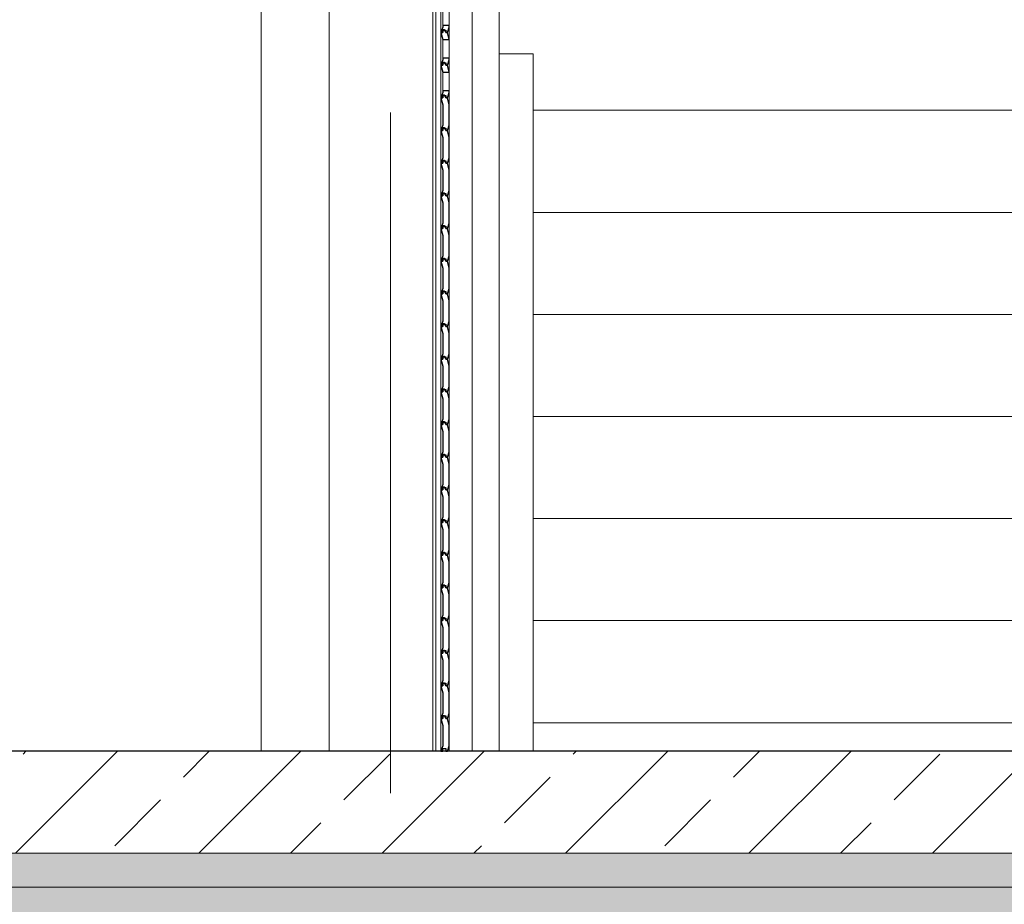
# Model space of a CAD drawing. Header units: millimetres. Extents: x 17762 to 172224, y -23587 to 40136.
# Tile 9 of 49: x 50318 to 53211, y -450 to 2150. Entities that reach past the tile are written whole.
import ezdxf

# ---------------------------------------------------------------- set-up
doc = ezdxf.new("R2010")
doc.units = ezdxf.units.MM
for name, pattern in [('Čerchovaná 10mm', [1800, 1000, -400, 0, -400]), ('Čerchovaná 20mm', [3000, 2000, -500, 0, -500]), ('Čerchovaná 3mm', [500, 300, -100, 0, -100])]:
    doc.linetypes.add(name, pattern=pattern)
for name, color, linetype, lineweight in [('CA_DVERE', 7, 'Continuous', 13), ('CA_DVERE25', 7, 'Continuous', 9), ('CA_DVERE_NEVHRA1', 3, 'Čerchovaná 3mm', 13), ('CA_OSY', 5, 'Continuous', 9), ('CA_PODLAHA', 1, 'Continuous', 25), ('CA_PODLAHA25', 7, 'Continuous', 13), ('CA_POHHRA25', 7, 'Continuous', 13), ('CA_REZY', 1, 'Continuous', 25), ('CA_SRAFY', 9, 'Continuous', 25), ('CA_ZARIZPRED', 8, 'Continuous', 13)]:
    doc.layers.add(name, color=color, linetype=linetype, lineweight=lineweight)
pattern_1 = [(50, (59622.06, 5783.5), (728.737, -63.756), [76.2, -838.2]), (355, (59622.06, 5783.5), (-140.97, 764.228), [60.96, -670.56]), (100.451, (59682.8, 5778.2), (587.77, 700.467), [64.76, -712.36]), (46.184, (59622.1, 5986.7), (1084.316, -168.17), [114.3, -1257.3]), (96.636, (59712.4, 5972.7), (949.61, 989.71), [97.14, -1068.54]), (351.184, (59622.1, 5986.7), (949.62, 989.7), [91.44, -1005.84]), (21, (59723.66, 5935.9), (606.458, -409.06), [76.2, -838.2]), (326, (59723.66, 5935.9), (247.21, 736.753), [60.96, -670.56]), (71.451, (59774.2, 5901.84), (853.668, 327.685), [64.76, -712.36]), (37.5, (59622.06, 5783.53), (12.3547, 338.22), [33.528, -628.904, 33.528, -647.192, -673.1]), (37.5, (59622.06, 5783.53), (12.3547, 338.22), [-1343.152, 33.528, -639.572]), (7.5, (59622.06, 5783.53), (267.279, 400.722), [33.528, -354.584, 33.528, -613.664, -256.54]), (7.5, (59622.06, 5783.53), (267.279, 400.722), [-1035.304, 33.528, -223.012]), (327.5, (59395.5, 5783.53), (542.3633, -22.9153), [33.528, -220.472, 33.528, -1810.512]), (327.5, (59395.5, 5783.53), (542.3633, -22.9153), [-287.528, -758.952, 33.528, -1018.032]), (317.5, (59293.9, 5783.53), (592.517, 101.707), [33.528, -296.672, 33.528, -492.76, -746.76]), (317.5, (59293.9, 5783.53), (592.517, 101.707), [-856.488, 33.528, -713.232])]

# ---------------------------------------------------------------- blocks, each defined once
blk = doc.blocks.new('CZ-Dveře_otočné_jednokřídlé_OCZ - CZ-Dveře_otočné_jednokřídlé_1000-2321951-ŘEZ 2 _ vestavek V2')
at = {"layer": 'CA_DVERE25'}
for p, q in [((42190, 2050), (42090, 2050)), ((42190, 0), (42190, 2050))]:
    blk.add_line(p, q, dxfattribs=at)
blk = doc.blocks.new('ROLLING_SHUTTER_DD_DECOTHERM_S_EN - Rolovací dveře interiér 3000x4000-2353736-ŘEZ 2 _ vestavek V2')
at = {"layer": 'CA_DVERE'}
for p, q in [((41895, 0), (41895, 4000)), ((41903.6, 0), (41903.6, 4000)), ((41918, 4000), (41918, 0)), ((42010, 0), (42010, 4000)), ((42010, 4000), (42010, 0)), ((41924.2, 2142.5), (41924.2, 2177.5)), ((41943.2, 2177.5), (41943.2, 2142.5)), ((41924.2, 2132.5), (41924.2, 2142.5)), ((41943.2, 2142.5), (41943.2, 2132.5)), ((41943, 2092.7), (41943, 2127.5)), ((41924.2, 2081.5), (41924.2, 2091.5)), ((41943.2, 2091.5), (41943.2, 2081.5)), ((41924.2, 2081.5), (41924.2, 2046.5)), ((41943.2, 2081.5), (41943.2, 2046.5)), ((41924.2, 2036.5), (41924.2, 2046.5)), ((41943, 1996.7), (41943, 2031.5)), ((41943.2, 2046.5), (41943.2, 2036.5)), ((41924.2, 1985.5), (41924.2, 1995.5)), ((41924.2, 1950.5), (41924.2, 1985.5)), ((41943.2, 1995.5), (41943.2, 1985.5)), ((41943.2, 1985.5), (41943.2, 1950.5)), ((41924.2, 1940.5), (41924.2, 1950.5)), ((41943.2, 1950.5), (41943.2, 1940.5)), ((41943, 1900.7), (41943, 1935.5)), ((41943, 1804.7), (41943, 1839.5)), ((41943, 1708.7), (41943, 1743.5)), ((41943, 1612.7), (41943, 1647.5)), ((41943, 1516.7), (41943, 1551.5)), ((41943, 1420.7), (41943, 1455.5)), ((41943, 1324.7), (41943, 1359.5)), ((41943, 1228.7), (41943, 1263.5)), ((41943, 1132.7), (41943, 1167.5)), ((41943, 1036.7), (41943, 1071.5)), ((41943, 940.7), (41943, 975.5)), ((41943, 844.7), (41943, 879.5)), ((41943, 748.7), (41943, 783.5)), ((41943, 652.7), (41943, 687.5)), ((41943, 556.7), (41943, 591.5)), ((41943, 460.7), (41943, 495.5)), ((41943, 364.7), (41943, 399.5)), ((41943, 268.7), (41943, 303.5)), ((41943, 172.7), (41943, 207.5)), ((41943, 76.7), (41943, 111.5)), ((41943, 0), (41943, 15.5))]:
    blk.add_line(p, q, dxfattribs=at)
at = {"layer": 'CA_DVERE', "lineweight": 25}
for p, q in [((41924.2, 2128.1), (41918.2, 2112)), ((41943.2, 2132.5), (41924.2, 2132.5)), ((41924.2, 2132.5), (41924.2, 2128.1)), ((41929.2, 2120.4), (41924.2, 2120.4)), ((41924.2, 2120.4), (41924.2, 2112)), ((41924.2, 2112), (41924.2, 2119.5)), ((41924.2, 2119.5), (41933, 2119.5)), ((41933, 2112), (41929.2, 2120.4)), ((41933, 2119.5), (41933, 2112)), ((41937.6, 2112), (41943.2, 2128.1)), ((41943.2, 2128.1), (41943.2, 2132.5)), ((41918.2, 2112), (41924.2, 2112)), ((41924.2, 2112), (41918.2, 2112)), ((41918.2, 2112), (41924.2, 2092)), ((41924.2, 2092), (41924.2, 2091.5)), ((41924.2, 2091.5), (41943.2, 2091.5)), ((41933, 2112), (41937.6, 2112)), ((41937.7, 2112), (41933, 2112)), ((41943.2, 2092), (41937.7, 2112)), ((41943.2, 2091.5), (41943.2, 2092)), ((41924.2, 2032.1), (41918.2, 2016)), ((41943.2, 2036.5), (41924.2, 2036.5)), ((41924.2, 2036.5), (41924.2, 2032.1)), ((41937.6, 2016), (41943.2, 2032.1)), ((41943.2, 2032.1), (41943.2, 2036.5)), ((41918.2, 2016), (41924.2, 2016)), ((41924.2, 2016), (41918.2, 2016)), ((41918.2, 2016), (41924.2, 1996)), ((41929.2, 2024.4), (41924.2, 2024.4)), ((41924.2, 2024.4), (41924.2, 2016)), ((41924.2, 2016), (41924.2, 2023.5)), ((41924.2, 2023.5), (41933, 2023.5)), ((41933, 2016), (41929.2, 2024.4)), ((41933, 2023.5), (41933, 2016)), ((41933, 2016), (41937.6, 2016)), ((41937.7, 2016), (41933, 2016)), ((41943.2, 1996), (41937.7, 2016)), ((41924.2, 1996), (41924.2, 1995.5)), ((41924.2, 1995.5), (41943.2, 1995.5)), ((41943.2, 1995.5), (41943.2, 1996)), ((41943.2, 1940.5), (41924.2, 1940.5)), ((41924.2, 1940.5), (41924.2, 1936.1)), ((41943.2, 1936.1), (41943.2, 1940.5)), ((41924.2, 1936.1), (41918.2, 1920)), ((41924.2, 1920), (41918.2, 1920)), ((41918.2, 1920), (41924.2, 1900)), ((41918.2, 1920), (41924.2, 1920)), ((41929.2, 1928.4), (41924.2, 1928.4)), ((41924.2, 1928.4), (41924.2, 1920)), ((41924.2, 1920), (41924.2, 1927.5)), ((41924.2, 1927.5), (41933, 1927.5)), ((41933, 1920), (41929.2, 1928.4)), ((41933, 1927.5), (41933, 1920)), ((41937.7, 1920), (41933, 1920)), ((41933, 1920), (41937.6, 1920)), ((41937.6, 1920), (41943.2, 1936.1)), ((41943.2, 1900), (41937.7, 1920)), ((41924.2, 1900), (41924.2, 1840.1)), ((41943.2, 1840.1), (41943.2, 1900)), ((41924.2, 1840.1), (41918.2, 1824)), ((41918.2, 1824), (41924.2, 1824)), ((41924.2, 1824), (41918.2, 1824)), ((41918.2, 1824), (41924.2, 1804)), ((41929.2, 1832.4), (41924.2, 1832.4)), ((41924.2, 1832.4), (41924.2, 1824)), ((41924.2, 1824), (41924.2, 1831.5)), ((41924.2, 1831.5), (41933, 1831.5)), ((41933, 1824), (41929.2, 1832.4)), ((41933, 1831.5), (41933, 1824)), ((41933, 1824), (41937.6, 1824)), ((41937.7, 1824), (41933, 1824)), ((41937.6, 1824), (41943.2, 1840.1)), ((41943.2, 1804), (41937.7, 1824)), ((41924.2, 1804), (41924.2, 1744.1)), ((41943.2, 1744.1), (41943.2, 1804)), ((41924.2, 1744.1), (41918.2, 1728)), ((41929.2, 1736.4), (41924.2, 1736.4)), ((41924.2, 1736.4), (41924.2, 1728)), ((41933, 1728), (41929.2, 1736.4)), ((41937.6, 1728), (41943.2, 1744.1)), ((41918.2, 1728), (41924.2, 1728)), ((41924.2, 1728), (41918.2, 1728)), ((41918.2, 1728), (41924.2, 1708)), ((41924.2, 1728), (41924.2, 1735.5)), ((41924.2, 1735.5), (41933, 1735.5)), ((41924.2, 1708), (41924.2, 1648.1)), ((41933, 1735.5), (41933, 1728)), ((41933, 1728), (41937.6, 1728)), ((41937.7, 1728), (41933, 1728)), ((41943.2, 1708), (41937.7, 1728)), ((41943.2, 1648.1), (41943.2, 1708)), ((41924.2, 1648.1), (41918.2, 1632)), ((41918.2, 1632), (41924.2, 1632)), ((41924.2, 1632), (41918.2, 1632)), ((41918.2, 1632), (41924.2, 1612)), ((41929.2, 1640.4), (41924.2, 1640.4)), ((41924.2, 1640.4), (41924.2, 1632)), ((41924.2, 1632), (41924.2, 1639.5)), ((41924.2, 1639.5), (41933, 1639.5)), ((41933, 1632), (41929.2, 1640.4)), ((41933, 1639.5), (41933, 1632)), ((41933, 1632), (41937.6, 1632)), ((41937.7, 1632), (41933, 1632)), ((41937.6, 1632), (41943.2, 1648.1)), ((41943.2, 1612), (41937.7, 1632)), ((41924.2, 1612), (41924.2, 1552.1)), ((41943.2, 1552.1), (41943.2, 1612)), ((41924.2, 1552.1), (41918.2, 1536)), ((41918.2, 1536), (41924.2, 1536)), ((41924.2, 1536), (41918.2, 1536)), ((41918.2, 1536), (41924.2, 1516)), ((41929.2, 1544.4), (41924.2, 1544.4)), ((41924.2, 1544.4), (41924.2, 1536)), ((41924.2, 1536), (41924.2, 1543.5)), ((41924.2, 1543.5), (41933, 1543.5)), ((41933, 1536), (41929.2, 1544.4)), ((41933, 1543.5), (41933, 1536)), ((41933, 1536), (41937.6, 1536)), ((41937.7, 1536), (41933, 1536)), ((41937.6, 1536), (41943.2, 1552.1)), ((41943.2, 1516), (41937.7, 1536)), ((41924.2, 1516), (41924.2, 1456.1)), ((41943.2, 1456.1), (41943.2, 1516)), ((41924.2, 1456.1), (41918.2, 1440)), ((41929.2, 1448.4), (41924.2, 1448.4)), ((41924.2, 1448.4), (41924.2, 1440)), ((41924.2, 1447.5), (41933, 1447.5)), ((41924.2, 1440), (41924.2, 1447.5)), ((41933, 1440), (41929.2, 1448.4)), ((41933, 1447.5), (41933, 1440)), ((41937.6, 1440), (41943.2, 1456.1)), ((41918.2, 1440), (41924.2, 1440)), ((41924.2, 1440), (41918.2, 1440)), ((41918.2, 1440), (41924.2, 1420)), ((41924.2, 1420), (41924.2, 1360.1)), ((41933, 1440), (41937.6, 1440)), ((41937.7, 1440), (41933, 1440)), ((41943.2, 1420), (41937.7, 1440)), ((41943.2, 1360.1), (41943.2, 1420)), ((41924.2, 1360.1), (41918.2, 1344)), ((41937.6, 1344), (41943.2, 1360.1)), ((41918.2, 1344), (41924.2, 1344)), ((41924.2, 1344), (41918.2, 1344)), ((41918.2, 1344), (41924.2, 1324)), ((41929.2, 1352.4), (41924.2, 1352.4)), ((41924.2, 1352.4), (41924.2, 1344)), ((41924.2, 1344), (41924.2, 1351.5)), ((41924.2, 1351.5), (41933, 1351.5)), ((41933, 1344), (41929.2, 1352.4)), ((41933, 1351.5), (41933, 1344)), ((41933, 1344), (41937.6, 1344)), ((41937.7, 1344), (41933, 1344)), ((41943.2, 1324), (41937.7, 1344)), ((41924.2, 1324), (41924.2, 1264.1)), ((41943.2, 1264.1), (41943.2, 1324)), ((41924.2, 1264.1), (41918.2, 1248)), ((41918.2, 1248), (41924.2, 1248)), ((41924.2, 1248), (41918.2, 1248)), ((41918.2, 1248), (41924.2, 1228)), ((41929.2, 1256.4), (41924.2, 1256.4)), ((41924.2, 1256.4), (41924.2, 1248)), ((41924.2, 1248), (41924.2, 1255.5)), ((41924.2, 1255.5), (41933, 1255.5)), ((41933, 1248), (41929.2, 1256.4)), ((41933, 1255.5), (41933, 1248)), ((41933, 1248), (41937.6, 1248)), ((41937.7, 1248), (41933, 1248)), ((41937.6, 1248), (41943.2, 1264.1)), ((41943.2, 1228), (41937.7, 1248)), ((41924.2, 1228), (41924.2, 1168.1)), ((41943.2, 1168.1), (41943.2, 1228)), ((41924.2, 1168.1), (41918.2, 1152)), ((41929.2, 1160.4), (41924.2, 1160.4)), ((41924.2, 1160.4), (41924.2, 1152)), ((41924.2, 1152), (41924.2, 1159.5)), ((41924.2, 1159.5), (41933, 1159.5)), ((41933, 1152), (41929.2, 1160.4)), ((41933, 1159.5), (41933, 1152)), ((41937.6, 1152), (41943.2, 1168.1)), ((41918.2, 1152), (41924.2, 1152)), ((41924.2, 1152), (41918.2, 1152)), ((41918.2, 1152), (41924.2, 1132)), ((41924.2, 1132), (41924.2, 1072.1)), ((41933, 1152), (41937.6, 1152)), ((41937.7, 1152), (41933, 1152)), ((41943.2, 1132), (41937.7, 1152)), ((41943.2, 1072.1), (41943.2, 1132)), ((41924.2, 1072.1), (41918.2, 1056)), ((41937.6, 1056), (41943.2, 1072.1)), ((41918.2, 1056), (41924.2, 1056)), ((41924.2, 1056), (41918.2, 1056)), ((41918.2, 1056), (41924.2, 1036)), ((41929.2, 1064.4), (41924.2, 1064.4)), ((41924.2, 1064.4), (41924.2, 1056)), ((41924.2, 1056), (41924.2, 1063.5)), ((41924.2, 1063.5), (41933, 1063.5)), ((41933, 1056), (41929.2, 1064.4)), ((41933, 1063.5), (41933, 1056)), ((41933, 1056), (41937.6, 1056)), ((41937.7, 1056), (41933, 1056)), ((41943.2, 1036), (41937.7, 1056)), ((41924.2, 1036), (41924.2, 976.1)), ((41943.2, 976.1), (41943.2, 1036)), ((41924.2, 976.1), (41918.2, 960)), ((41918.2, 960), (41924.2, 960)), ((41924.2, 960), (41918.2, 960)), ((41918.2, 960), (41924.2, 940)), ((41929.2, 968.4), (41924.2, 968.4)), ((41924.2, 968.4), (41924.2, 960)), ((41924.2, 960), (41924.2, 967.5)), ((41924.2, 967.5), (41933, 967.5)), ((41933, 960), (41929.2, 968.4)), ((41933, 967.5), (41933, 960)), ((41933, 960), (41937.6, 960)), ((41937.7, 960), (41933, 960)), ((41937.6, 960), (41943.2, 976.1)), ((41943.2, 940), (41937.7, 960)), ((41924.2, 940), (41924.2, 880.1)), ((41943.2, 880.1), (41943.2, 940)), ((41924.2, 880.1), (41918.2, 864)), ((41924.2, 872.4), (41924.2, 864)), ((41929.2, 872.4), (41924.2, 872.4)), ((41924.2, 864), (41924.2, 871.5)), ((41924.2, 871.5), (41933, 871.5)), ((41933, 864), (41929.2, 872.4)), ((41933, 871.5), (41933, 864)), ((41937.6, 864), (41943.2, 880.1)), ((41918.2, 864), (41924.2, 864)), ((41924.2, 864), (41918.2, 864)), ((41918.2, 864), (41924.2, 844)), ((41924.2, 844), (41924.2, 784.1)), ((41933, 864), (41937.6, 864)), ((41937.7, 864), (41933, 864)), ((41943.2, 844), (41937.7, 864)), ((41943.2, 784.1), (41943.2, 844)), ((41924.2, 784.1), (41918.2, 768)), ((41937.6, 768), (41943.2, 784.1)), ((41918.2, 768), (41924.2, 768)), ((41924.2, 768), (41918.2, 768)), ((41918.2, 768), (41924.2, 748)), ((41929.2, 776.4), (41924.2, 776.4)), ((41924.2, 776.4), (41924.2, 768)), ((41924.2, 768), (41924.2, 775.5)), ((41924.2, 775.5), (41933, 775.5)), ((41933, 768), (41929.2, 776.4)), ((41933, 775.5), (41933, 768)), ((41933, 768), (41937.6, 768)), ((41937.7, 768), (41933, 768)), ((41943.2, 748), (41937.7, 768)), ((41924.2, 748), (41924.2, 688.1)), ((41943.2, 688.1), (41943.2, 748)), ((41924.2, 688.1), (41918.2, 672)), ((41918.2, 672), (41924.2, 672)), ((41924.2, 672), (41918.2, 672)), ((41918.2, 672), (41924.2, 652)), ((41929.2, 680.4), (41924.2, 680.4)), ((41924.2, 680.4), (41924.2, 672)), ((41924.2, 672), (41924.2, 679.5)), ((41924.2, 679.5), (41933, 679.5)), ((41933, 672), (41929.2, 680.4)), ((41933, 679.5), (41933, 672)), ((41933, 672), (41937.6, 672)), ((41937.7, 672), (41933, 672)), ((41937.6, 672), (41943.2, 688.1)), ((41943.2, 652), (41937.7, 672)), ((41924.2, 652), (41924.2, 592.1)), ((41943.2, 592.1), (41943.2, 652)), ((41924.2, 592.1), (41918.2, 576)), ((41929.2, 584.4), (41924.2, 584.4)), ((41924.2, 584.4), (41924.2, 576)), ((41924.2, 576), (41924.2, 583.5)), ((41924.2, 583.5), (41933, 583.5)), ((41933, 576), (41929.2, 584.4)), ((41933, 583.5), (41933, 576)), ((41937.6, 576), (41943.2, 592.1)), ((41918.2, 576), (41924.2, 576)), ((41924.2, 576), (41918.2, 576)), ((41918.2, 576), (41924.2, 556)), ((41924.2, 556), (41924.2, 496.1)), ((41933, 576), (41937.6, 576)), ((41937.7, 576), (41933, 576)), ((41943.2, 556), (41937.7, 576)), ((41943.2, 496.1), (41943.2, 556)), ((41924.2, 496.1), (41918.2, 480)), ((41937.6, 480), (41943.2, 496.1)), ((41918.2, 480), (41924.2, 480)), ((41924.2, 480), (41918.2, 480)), ((41918.2, 480), (41924.2, 460)), ((41929.2, 488.4), (41924.2, 488.4)), ((41924.2, 488.4), (41924.2, 480)), ((41924.2, 480), (41924.2, 487.5)), ((41924.2, 487.5), (41933, 487.5)), ((41933, 480), (41929.2, 488.4)), ((41933, 487.5), (41933, 480)), ((41933, 480), (41937.6, 480)), ((41937.7, 480), (41933, 480)), ((41943.2, 460), (41937.7, 480)), ((41924.2, 460), (41924.2, 400.1)), ((41943.2, 400.1), (41943.2, 460)), ((41924.2, 400.1), (41918.2, 384)), ((41918.2, 384), (41924.2, 384)), ((41924.2, 384), (41918.2, 384)), ((41918.2, 384), (41924.2, 364)), ((41929.2, 392.4), (41924.2, 392.4)), ((41924.2, 392.4), (41924.2, 384)), ((41924.2, 384), (41924.2, 391.5)), ((41924.2, 391.5), (41933, 391.5)), ((41933, 384), (41929.2, 392.4)), ((41933, 391.5), (41933, 384)), ((41933, 384), (41937.6, 384)), ((41937.7, 384), (41933, 384)), ((41937.6, 384), (41943.2, 400.1)), ((41943.2, 364), (41937.7, 384)), ((41924.2, 364), (41924.2, 304.1)), ((41943.2, 304.1), (41943.2, 364)), ((41924.2, 304.1), (41918.2, 288)), ((41929.2, 296.4), (41924.2, 296.4)), ((41924.2, 296.4), (41924.2, 288)), ((41924.2, 288), (41924.2, 295.5)), ((41924.2, 295.5), (41933, 295.5)), ((41933, 288), (41929.2, 296.4)), ((41933, 295.5), (41933, 288)), ((41937.6, 288), (41943.2, 304.1)), ((41918.2, 288), (41924.2, 288)), ((41924.2, 288), (41918.2, 288)), ((41918.2, 288), (41924.2, 268)), ((41924.2, 268), (41924.2, 208.1)), ((41933, 288), (41937.6, 288)), ((41937.7, 288), (41933, 288)), ((41943.2, 268), (41937.7, 288)), ((41943.2, 208.1), (41943.2, 268)), ((41924.2, 208.1), (41918.2, 192)), ((41937.6, 192), (41943.2, 208.1)), ((41918.2, 192), (41924.2, 192)), ((41924.2, 192), (41918.2, 192)), ((41918.2, 192), (41924.2, 172)), ((41929.2, 200.4), (41924.2, 200.4)), ((41924.2, 200.4), (41924.2, 192)), ((41924.2, 192), (41924.2, 199.5)), ((41924.2, 199.5), (41933, 199.5)), ((41933, 192), (41929.2, 200.4)), ((41933, 199.5), (41933, 192)), ((41933, 192), (41937.6, 192)), ((41937.7, 192), (41933, 192)), ((41943.2, 172), (41937.7, 192)), ((41924.2, 172), (41924.2, 112.1)), ((41943.2, 112.1), (41943.2, 172)), ((41924.2, 112.1), (41918.2, 96)), ((41918.2, 96), (41924.2, 96)), ((41924.2, 96), (41918.2, 96)), ((41918.2, 96), (41924.2, 76)), ((41929.2, 104.4), (41924.2, 104.4)), ((41924.2, 104.4), (41924.2, 96)), ((41924.2, 96), (41924.2, 103.5)), ((41924.2, 103.5), (41933, 103.5)), ((41933, 96), (41929.2, 104.4)), ((41933, 103.5), (41933, 96)), ((41933, 96), (41937.6, 96)), ((41937.7, 96), (41933, 96)), ((41937.6, 96), (41943.2, 112.1)), ((41943.2, 76), (41937.7, 96)), ((41924.2, 76), (41924.2, 16.1)), ((41943.2, 16.1), (41943.2, 76)), ((41924.2, 16.1), (41918.2, 0)), ((41924.2, 0), (41924.2, 7.5)), ((41924.2, 7.5), (41933, 7.5)), ((41933, 7.5), (41933, 0)), ((41937.6, 0), (41943.2, 16.1)), ((41918.2, 0), (41924.2, 0)), ((41933, 0), (41937.6, 0))]:
    blk.add_line(p, q, dxfattribs=at)
blk = doc.blocks.new('ocelová kce final - 11542_003_OK-HALA_TaO-2_ET_AciS_2025-05-29_upr_dwg-2597525-ŘEZ 2 _ vestavek V2')
at = {"layer": 'CA_REZY'}
blk.add_line((59468.5, 0), (39120, 0), dxfattribs=at)
blk = doc.blocks.new('ocelová kce final - ocelová kce final-2597615-ŘEZ 2 _ vestavek V2')
blk.add_blockref('ocelová kce final - 11542_003_OK-HALA_TaO-2_ET_AciS_2025-05-29_upr_dwg-2597525-ŘEZ 2 _ vestavek V2', (0, 0))

msp = doc.modelspace()

# ---------------------------------------------------------------- hatches: boundary and pattern name
at = {"layer": 'CA_POHHRA25', "lineweight": 9}
h = msp.add_hatch(dxfattribs=at)
h.set_pattern_fill('FP_12', color=256, style=0, pattern_type=2)
h.set_pattern_definition([(0, (59622.06, 5783.53), (0, 300), [])])
h.paths.add_polyline_path([(51827.1, 0), (56497.1, 0), (56497.1, 4000), (60497.1, 4000), (60497.1, 0), (67227.1, 0), (67227.1, 2050), (67327.1, 2050), (67327.1, 6160), (67297.1, 6160), (67297.1, 6072), (67181.3, 6072), (67167.8, 6068.4), (67157.9, 6058.5), (67154.3, 6045), (67154.3, 5655), (67157.9, 5641.5), (67167.8, 5631.6), (67181.3, 5628), (67297.1, 5628), (67297.1, 5600), (66997.1, 5600), (66997.1, 5628), (67112.8, 5628), (67126.3, 5631.6), (67136.2, 5641.5), (67139.8, 5655), (67139.8, 6045), (67136.2, 6058.5), (67126.3, 6068.4), (67112.8, 6072), (66997.1, 6072), (66997.1, 6100), (67043.3, 6101.1), (67040, 6101.6), (67010.9, 6138.5), (67010.9, 6137.9), (66960, 6137.4), (66960.9, 6136.7), (66933.3, 6102.3), (66930.9, 6100), (66883.3, 6101.1), (66880, 6101.6), (66850.9, 6138.5), (66850.9, 6137.9), (66800, 6137.4), (66800.9, 6136.7), (66773.3, 6102.3), (66770.9, 6100), (66723.3, 6101.1), (66720, 6101.6), (66690.9, 6138.5), (66690.9, 6137.9), (66640, 6137.4), (66640.9, 6136.7), (66613.3, 6102.3), (66610.9, 6100), (66563.3, 6101.1), (66560, 6101.6), (66530.9, 6138.5), (66530.9, 6137.9), (66480, 6137.4), (66480.9, 6136.7), (66453.3, 6102.3), (66450.9, 6100), (66403.3, 6101.1), (66400, 6101.6), (66370.9, 6138.5), (66370.9, 6137.9), (66320, 6137.4), (66320.9, 6136.7), (66293.3, 6102.3), (66290.9, 6100), (66243.3, 6101.1), (66240, 6101.6), (66210.9, 6138.5), (66210.9, 6137.9), (66160, 6137.4), (66160.9, 6136.7), (66133.3, 6102.3), (66130.9, 6100), (66083.3, 6101.1), (66080, 6101.6), (66050.9, 6138.5), (66050.9, 6137.9), (66000, 6137.4), (66000.9, 6136.7), (65973.3, 6102.3), (65970.9, 6100), (65923.3, 6101.1), (65920, 6101.6), (65890.9, 6138.5), (65890.9, 6137.9), (65840, 6137.4), (65840.9, 6136.7), (65813.3, 6102.3), (65810.9, 6100), (65763.3, 6101.1), (65760, 6101.6), (65730.9, 6138.5), (65730.9, 6137.9), (65680, 6137.4), (65680.9, 6136.7), (65653.3, 6102.3), (65650.9, 6100), (65603.3, 6101.1), (65600, 6101.6), (65570.9, 6138.5), (65570.9, 6137.9), (65520, 6137.4), (65520.9, 6136.7), (65493.3, 6102.3), (65490.9, 6100), (65443.3, 6101.1), (65440, 6101.6), (65410.9, 6138.5), (65410.9, 6137.9), (65360, 6137.4), (65360.9, 6136.7), (65333.3, 6102.3), (65330.9, 6100), (65283.3, 6101.1), (65280, 6101.6), (65250.9, 6138.5), (65250.9, 6137.9), (65200, 6137.4), (65200.9, 6136.7), (65173.3, 6102.3), (65170.9, 6100), (65123.3, 6101.1), (65120, 6101.6), (65090.9, 6138.5), (65090.9, 6137.9), (65040, 6137.4), (65040.9, 6136.7), (65013.3, 6102.3), (65010.9, 6100), (64963.3, 6101.1), (64960, 6101.6), (64930.9, 6138.5), (64930.9, 6137.9), (64880, 6137.4), (64880.9, 6136.7), (64853.3, 6102.3), (64850.9, 6100), (64803.3, 6101.1), (64800, 6101.6), (64770.9, 6138.5), (64770.9, 6137.9), (64720, 6137.4), (64720.9, 6136.7), (64693.3, 6102.3), (64690.9, 6100), (64643.3, 6101.1), (64640, 6101.6), (64610.9, 6138.5), (64610.9, 6137.9), (64560, 6137.4), (64560.9, 6136.7), (64533.3, 6102.3), (64530.9, 6100), (64483.3, 6101.1), (64480, 6101.6), (64450.9, 6138.5), (64450.9, 6137.9), (64400, 6137.4), (64400.9, 6136.7), (64373.3, 6102.3), (64370.9, 6100), (64323.3, 6101.1), (64320, 6101.6), (64290.9, 6138.5), (64290.9, 6137.9), (64240, 6137.4), (64240.9, 6136.7), (64213.3, 6102.3), (64210.9, 6100), (64163.3, 6101.1), (64160, 6101.6), (64130.9, 6138.5), (64130.9, 6137.9), (64080, 6137.4), (64080.9, 6136.7), (64053.3, 6102.3), (64050.9, 6100), (64003.3, 6101.1), (64000, 6101.6), (63970.9, 6138.5), (63970.9, 6137.9), (63920, 6137.4), (63920.9, 6136.7), (63893.3, 6102.3), (63890.9, 6100), (63843.3, 6101.1), (63840, 6101.6), (63810.9, 6138.5), (63810.9, 6137.9), (63760, 6137.4), (63760.9, 6136.7), (63733.3, 6102.3), (63730.9, 6100), (63683.3, 6101.1), (63680, 6101.6), (63650.9, 6138.5), (63650.9, 6137.9), (63600, 6137.4), (63600.9, 6136.7), (63573.3, 6102.3), (63570.9, 6100), (63523.3, 6101.1), (63520, 6101.6), (63490.9, 6138.5), (63490.8, 6137.9), (63440, 6137.4), (63440.9, 6136.7), (63413.3, 6102.3), (63410.9, 6100), (63363.3, 6101.1), (63360, 6101.6), (63330.9, 6138.5), (63330.9, 6137.9), (63280, 6137.4), (63280.9, 6136.7), (63253.3, 6102.3), (63250.9, 6100), (63203.3, 6101.1), (63200, 6101.6), (63170.9, 6138.5), (63170.9, 6137.9), (63120, 6137.4), (63120.9, 6136.7), (63093.3, 6102.3), (63090.9, 6100), (63043.3, 6101.1), (63040, 6101.6), (63010.9, 6138.5), (63010.9, 6137.9), (62960, 6137.4), (62960.9, 6136.7), (62933.3, 6102.3), (62930.9, 6100), (62883.3, 6101.1), (62880, 6101.6), (62850.9, 6138.5), (62850.9, 6137.9), (62800, 6137.4), (62800.9, 6136.7), (62773.3, 6102.3), (62770.9, 6100), (62723.3, 6101.1), (62720, 6101.6), (62690.9, 6138.5), (62690.9, 6137.9), (62640, 6137.4), (62640.9, 6136.7), (62613.3, 6102.3), (62610.9, 6100), (62563.3, 6101.1), (62560, 6101.6), (62530.9, 6138.5), (62530.9, 6137.9), (62480, 6137.4), (62480.9, 6136.7), (62453.3, 6102.3), (62450.9, 6100), (62403.3, 6101.1), (62400, 6101.6), (62370.9, 6138.5), (62370.9, 6137.9), (62320, 6137.4), (62320.9, 6136.7), (62293.3, 6102.3), (62290.9, 6100), (62243.3, 6101.1), (62240, 6101.6), (62210.9, 6138.5), (62210.9, 6137.9), (62160, 6137.4), (62160.9, 6136.7), (62133.3, 6102.3), (62130.9, 6100), (62083.3, 6101.1), (62080, 6101.6), (62050.9, 6138.5), (62050.9, 6137.9), (62000, 6137.4), (62000.9, 6136.7), (61973.3, 6102.3), (61970.9, 6100), (61923.3, 6101.1), (61920, 6101.6), (61890.9, 6138.5), (61890.9, 6137.9), (61840, 6137.4), (61840.9, 6136.7), (61813.3, 6102.3), (61810.9, 6100), (61882.1, 6100), (61882.1, 6072), (61766.3, 6072), (61752.8, 6068.4), (61742.9, 6058.5), (61739.3, 6045), (61739.3, 5655), (61742.9, 5641.5), (61752.8, 5631.6), (61766.3, 5628), (61882.1, 5628), (61882.1, 5600), (61582.1, 5600), (61582.1, 5628), (61697.8, 5628), (61711.3, 5631.6), (61721.2, 5641.5), (61724.8, 5655), (61724.8, 6045), (61721.2, 6058.5), (61711.3, 6068.4), (61697.8, 6072), (61582.1, 6072), (61582.1, 6100), (61603.3, 6101.1), (61600, 6101.6), (61570.9, 6138.5), (61570.9, 6137.9), (61520, 6137.4), (61520.9, 6136.7), (61493.3, 6102.3), (61490.9, 6100), (61443.3, 6101.1), (61440, 6101.6), (61410.9, 6138.5), (61410.9, 6137.9), (61360, 6137.4), (61360.9, 6136.7), (61333.3, 6102.3), (61330.9, 6100), (61283.3, 6101.1), (61280, 6101.6), (61250.9, 6138.5), (61250.9, 6137.9), (61200, 6137.4), (61200.9, 6136.7), (61173.3, 6102.3), (61170.9, 6100), (61123.3, 6101.1), (61120, 6101.6), (61090.9, 6138.5), (61090.9, 6137.9), (61040, 6137.4), (61040.9, 6136.7), (61013.3, 6102.3), (61010.9, 6100), (60963.3, 6101.1), (60960, 6101.6), (60930.9, 6138.5), (60930.9, 6137.9), (60880, 6137.4), (60880.9, 6136.7), (60853.3, 6102.3), (60850.9, 6100), (60803.3, 6101.1), (60800, 6101.6), (60770.9, 6138.5), (60770.9, 6137.9), (60720, 6137.4), (60720.9, 6136.7), (60693.3, 6102.3), (60690.9, 6100), (60643.3, 6101.1), (60640, 6101.6), (60610.9, 6138.5), (60610.9, 6137.9), (60560, 6137.4), (60560.9, 6136.7), (60533.3, 6102.3), (60530.9, 6100), (60483.3, 6101.1), (60480, 6101.6), (60450.9, 6138.5), (60450.9, 6137.9), (60400, 6137.4), (60400.9, 6136.7), (60373.3, 6102.3), (60370.9, 6100), (60323.3, 6101.1), (60320, 6101.6), (60290.9, 6138.5), (60290.9, 6137.9), (60240, 6137.4), (60240.9, 6136.7), (60213.3, 6102.3), (60210.9, 6100), (60163.3, 6101.1), (60160, 6101.6), (60130.9, 6138.5), (60130.9, 6137.9), (60080, 6137.4), (60080.9, 6136.7), (60053.3, 6102.3), (60050.9, 6100), (60003.3, 6101.1), (60000, 6101.6), (59970.9, 6138.5), (59970.9, 6137.9), (59920, 6137.4), (59920.9, 6136.7), (59893.3, 6102.3), (59890.9, 6100), (59843.3, 6101.1), (59840, 6101.6), (59810.9, 6138.5), (59810.9, 6137.9), (59760, 6137.4), (59760.9, 6136.7), (59733.3, 6102.3), (59730.9, 6100), (59683.3, 6101.1), (59680, 6101.6), (59650.9, 6138.5), (59650.9, 6137.9), (59600, 6137.4), (59600.9, 6136.7), (59573.3, 6102.3), (59570.9, 6100), (59523.3, 6101.1), (59520, 6101.6), (59490.9, 6138.5), (59490.9, 6137.9), (59440, 6137.4), (59440.9, 6136.7), (59413.3, 6102.3), (59410.9, 6100), (59363.3, 6101.1), (59360, 6101.6), (59330.9, 6138.5), (59330.9, 6137.9), (59280, 6137.4), (59280.9, 6136.7), (59253.3, 6102.3), (59250.9, 6100), (59203.3, 6101.1), (59200, 6101.6), (59170.9, 6138.5), (59170.9, 6137.9), (59120, 6137.4), (59120.9, 6136.7), (59093.3, 6102.3), (59090.9, 6100), (59043.3, 6101.1), (59040, 6101.6), (59010.9, 6138.5), (59010.9, 6137.9), (58960, 6137.4), (58960.9, 6136.7), (58933.3, 6102.3), (58928.8, 6100), (58883.3, 6101.1), (58880, 6101.6), (58850.9, 6138.5), (58850.9, 6137.9), (58800, 6137.4), (58800.9, 6136.7), (58773.3, 6102.3), (58770.9, 6100), (58723.3, 6101.1), (58720, 6101.6), (58690.9, 6138.5), (58690.9, 6137.9), (58640, 6137.4), (58640.9, 6136.7), (58613.3, 6102.3), (58610.9, 6100), (58563.3, 6101.1), (58560, 6101.6), (58530.9, 6138.5), (58530.9, 6137.9), (58480, 6137.4), (58480.9, 6136.7), (58453.3, 6102.3), (58450.9, 6100), (58403.3, 6101.1), (58400, 6101.6), (58370.9, 6138.5), (58370.9, 6137.9), (58320, 6137.4), (58320.9, 6136.7), (58293.3, 6102.3), (58290.9, 6100), (58243.3, 6101.1), (58240, 6101.6), (58210.9, 6138.5), (58210.9, 6137.9), (58160, 6137.4), (58160.9, 6136.7), (58133.3, 6102.3), (58130.9, 6100), (58083.3, 6101.1), (58080, 6101.6), (58050.9, 6138.5), (58050.9, 6137.9), (58000, 6137.4), (58000.9, 6136.7), (57973.3, 6102.3), (57970.9, 6100), (57923.3, 6101.1), (57920, 6101.6), (57890.9, 6138.5), (57890.9, 6137.9), (57840, 6137.4), (57840.9, 6136.7), (57813.3, 6102.3), (57810.9, 6100), (57763.3, 6101.1), (57760, 6101.6), (57730.9, 6138.5), (57730.9, 6137.9), (57680, 6137.4), (57680.9, 6136.7), (57653.3, 6102.3), (57650.9, 6100), (57603.3, 6101.1), (57600, 6101.6), (57570.9, 6138.5), (57570.9, 6137.9), (57520, 6137.4), (57520.9, 6136.7), (57493.3, 6102.3), (57490.9, 6100), (57443.3, 6101.1), (57440, 6101.6), (57410.9, 6138.5), (57410.9, 6137.9), (57360, 6137.4), (57360.9, 6136.7), (57333.3, 6102.3), (57330.9, 6100), (57283.3, 6101.1), (57280, 6101.6), (57250.9, 6138.5), (57250.9, 6137.9), (57200, 6137.4), (57200.9, 6136.7), (57173.3, 6102.3), (57170.9, 6100), (57123.3, 6101.1), (57120, 6101.6), (57090.9, 6138.5), (57090.9, 6137.9), (57040, 6137.4), (57040.9, 6136.7), (57013.3, 6102.3), (57010.9, 6100), (56963.3, 6101.1), (56960, 6101.6), (56930.9, 6138.5), (56930.9, 6137.9), (56880, 6137.4), (56880.9, 6136.7), (56853.3, 6102.3), (56850.9, 6100), (56803.3, 6101.1), (56800, 6101.6), (56770.9, 6138.5), (56770.9, 6137.9), (56720, 6137.4), (56720.9, 6136.7), (56693.3, 6102.3), (56690.9, 6100), (56643.3, 6101.1), (56640, 6101.6), (56610.9, 6138.5), (56610.9, 6137.9), (56560, 6137.4), (56560.9, 6136.7), (56533.3, 6102.3), (56530.9, 6100), (56483.3, 6101.1), (56480, 6101.6), (56450.9, 6138.5), (56450.9, 6137.9), (56400, 6137.4), (56400.9, 6136.7), (56373.3, 6102.3), (56370.9, 6100), (56467.1, 6100), (56467.1, 6072), (56351.3, 6072), (56337.8, 6068.4), (56327.9, 6058.5), (56324.3, 6045), (56324.3, 5655), (56327.9, 5641.5), (56337.8, 5631.6), (56351.3, 5628), (56467.1, 5628), (56467.1, 5600), (56167.1, 5600), (56167.1, 5628), (56282.8, 5628), (56296.3, 5631.6), (56306.2, 5641.5), (56309.8, 5655), (56309.8, 6045), (56306.2, 6058.5), (56296.3, 6068.4), (56282.8, 6072), (56167.1, 6072), (56167.1, 6100), (56163.3, 6101.1), (56160, 6101.6), (56130.9, 6138.5), (56130.9, 6137.9), (56080, 6137.4), (56080.9, 6136.7), (56053.3, 6102.3), (56050.9, 6100), (56003.3, 6101.1), (56000, 6101.6), (55970.9, 6138.5), (55970.9, 6137.9), (55920, 6137.4), (55920.9, 6136.7), (55893.3, 6102.3), (55890.9, 6100), (55843.3, 6101.1), (55840, 6101.6), (55810.9, 6138.5), (55810.9, 6137.9), (55760, 6137.4), (55760.9, 6136.7), (55733.3, 6102.3), (55730.9, 6100), (55683.3, 6101.1), (55680, 6101.6), (55650.9, 6138.5), (55650.9, 6137.9), (55600, 6137.4), (55600.9, 6136.7), (55573.3, 6102.3), (55570.9, 6100), (55523.3, 6101.1), (55520, 6101.6), (55490.9, 6138.5), (55490.9, 6137.9), (55440, 6137.4), (55440.9, 6136.7), (55413.3, 6102.3), (55410.9, 6100), (55363.3, 6101.1), (55360, 6101.6), (55330.9, 6138.5), (55330.9, 6137.9), (55280, 6137.4), (55280.9, 6136.7), (55253.3, 6102.3), (55250.9, 6100), (55203.3, 6101.1), (55200, 6101.6), (55170.9, 6138.5), (55170.9, 6137.9), (55120, 6137.4), (55120.9, 6136.7), (55093.3, 6102.3), (55090.9, 6100), (55043.3, 6101.1), (55040, 6101.6), (55010.9, 6138.5), (55010.9, 6137.9), (54960, 6137.4), (54960.9, 6136.7), (54933.3, 6102.3), (54930.9, 6100), (54883.3, 6101.1), (54880, 6101.6), (54850.9, 6138.5), (54850.9, 6137.9), (54800, 6137.4), (54800.9, 6136.7), (54773.3, 6102.3), (54770.9, 6100), (54723.3, 6101.1), (54717.7, 6104.7), (54690.9, 6138.5), (54690.9, 6137.9), (54640, 6137.4), (54640.9, 6136.7), (54613.3, 6102.3), (54610.9, 6100), (54563.3, 6101.1), (54560, 6101.6), (54530.9, 6138.5), (54530.9, 6137.9), (54480, 6137.4), (54480.9, 6136.7), (54453.3, 6102.3), (54450.9, 6100), (54403.3, 6101.1), (54400, 6101.6), (54370.9, 6138.5), (54370.9, 6137.9), (54320, 6137.4), (54320.9, 6136.7), (54293.3, 6102.3), (54290.9, 6100), (54243.3, 6101.1), (54240, 6101.6), (54210.9, 6138.5), (54210.9, 6137.9), (54160, 6137.4), (54160.9, 6136.7), (54133.3, 6102.3), (54130.9, 6100), (54083.3, 6101.1), (54080, 6101.6), (54050.9, 6138.5), (54050.9, 6137.9), (54000, 6137.4), (54000.9, 6136.7), (53973.3, 6102.3), (53970.9, 6100), (53923.3, 6101.1), (53920, 6101.6), (53890.9, 6138.5), (53890.9, 6137.9), (53840.3, 6137.1), (53840.3, 6136), (53813.3, 6102.3), (53810.9, 6100), (53763.3, 6101.1), (53760, 6101.6), (53730.9, 6138.5), (53730.9, 6137.9), (53680, 6137.4), (53680.9, 6136.7), (53653.3, 6102.3), (53650.9, 6100), (53603.3, 6101.1), (53600, 6101.6), (53570.9, 6138.5), (53570.9, 6137.9), (53520, 6137.4), (53520.9, 6136.7), (53493.3, 6102.3), (53489.4, 6100), (53443.3, 6101.1), (53440, 6101.6), (53410.9, 6138.5), (53410.9, 6137.9), (53360, 6137.4), (53360.9, 6136.7), (53333.3, 6102.3), (53330.9, 6100), (53283.3, 6101.1), (53280, 6101.6), (53250.9, 6138.5), (53250.9, 6137.9), (53200, 6137.4), (53200.9, 6136.7), (53173.3, 6102.3), (53170.9, 6100), (53123.3, 6101.1), (53120, 6101.6), (53090.9, 6138.5), (53090.9, 6137.9), (53040, 6137.4), (53040.9, 6136.7), (53013.3, 6102.3), (53010.9, 6100), (52963.3, 6101.1), (52960, 6101.6), (52930.9, 6138.5), (52930.9, 6137.9), (52880, 6137.4), (52880.9, 6136.7), (52853.3, 6102.3), (52850.9, 6100), (52803.3, 6101.1), (52800, 6101.6), (52770.9, 6138.5), (52770.9, 6137.9), (52720, 6137.4), (52720.9, 6136.7), (52693.3, 6102.3), (52690.9, 6100), (52643.3, 6101.1), (52640, 6101.6), (52610.9, 6138.5), (52610.9, 6137.9), (52560, 6137.4), (52560.9, 6136.7), (52533.3, 6102.3), (52530.9, 6100), (52483.3, 6101.1), (52480, 6101.6), (52450.9, 6138.5), (52450.9, 6137.9), (52400, 6137.4), (52400.9, 6136.7), (52373.3, 6102.3), (52370.9, 6100), (52323.3, 6101.1), (52320, 6101.6), (52290.9, 6138.5), (52290.9, 6137.9), (52240, 6137.4), (52240.9, 6136.7), (52213.3, 6102.3), (52210.9, 6100), (52163.3, 6101.1), (52160, 6101.6), (52130.9, 6138.5), (52130.9, 6137.9), (52080, 6137.4), (52080.9, 6136.7), (52053.3, 6102.3), (52050.9, 6100), (52003.3, 6101.1), (52000, 6101.6), (51970.9, 6138.5), (51970.9, 6137.9), (51920, 6137.4), (51920.9, 6136.7), (51893.3, 6102.3), (51890.9, 6100), (51967.1, 6100), (51967.1, 6072), (51851.3, 6072), (51837.8, 6068.4), (51827.9, 6058.5), (51824.3, 6045), (51824.3, 5655), (51827.9, 5641.5), (51837.8, 5631.6), (51851.3, 5628), (51967.1, 5628), (51967.1, 5600), (51727.1, 5600), (51727.1, 2050), (51827.1, 2050), (51827.1, 23.1)])
h.paths.add_polyline_path([(64394.9, 800), (63871.3, 800), (63871.3, 850), (63821.3, 850), (63822.4, 960), (63822.7, 965), (63827.5, 967.3), (63827.9, 969), (63834, 970), (63836.3, 969.1), (63841.3, 968.9), (63846.2, 969.3), (63851.3, 970), (64455.8, 968.9), (64460, 968), (64463.1, 965.9), (64465.8, 965), (64467.1, 960), (64466.1, 850), (64417.1, 850), (64416.1, 800), (64402.1, 800)])
h.paths.add_polyline_path([(62407.1, 900), (62407.1, 2400), (63607.1, 2400), (63607.1, 900), (63490.8, 900)])
h.paths.add_polyline_path([(52189.1, 5327), (52117.1, 5327), (52117.1, 5336.5), (52189.1, 5336.5), (52199.7, 5340.9), (52204.1, 5351.5), (52204.1, 5473.5), (52199.7, 5484.1), (52189.1, 5488.5), (52117.1, 5488.5), (52117.1, 5498), (52297.1, 5498), (52297.1, 5488.5), (52225.1, 5488.5), (52214.5, 5484.1), (52210.1, 5473.5), (52210.1, 5351.5), (52214.5, 5340.9), (52225.1, 5336.5), (52297.1, 5336.5), (52297.1, 5327), (52225.1, 5327)])
h.paths.add_polyline_path([(62625.1, 5327), (62517.1, 5327), (62517.1, 5336.5), (62589.1, 5336.5), (62599.7, 5340.9), (62604.1, 5351.5), (62604.1, 5473.5), (62599.7, 5484.1), (62589.1, 5488.5), (62517.1, 5488.5), (62517.1, 5498), (62697.1, 5498), (62697.1, 5488.5), (62625.1, 5488.5), (62614.5, 5484.1), (62610.1, 5473.5), (62610.1, 5351.5), (62614.5, 5340.9), (62625.1, 5336.5), (62697.1, 5336.5), (62697.1, 5327)])
h.paths.add_polyline_path([(51727.1, 5628), (51782.8, 5628), (51796.3, 5631.6), (51806.2, 5641.5), (51809.8, 5655), (51809.7, 6045.3), (51806.2, 6058.5), (51796.3, 6068.4), (51782.8, 6072), (51727.1, 6072), (51727.1, 5631.6)])
h.paths.add_polyline_path([(67287.1, 6100), (67287.1, 6139), (67280.9, 6138.1), (67280.9, 6136.7), (67253.3, 6102.3), (67250.9, 6100), (67280, 6100)])
h.paths.add_polyline_path([(61736.2, 6100), (61763.3, 6101.1), (61760, 6101.6), (61730.9, 6138.5), (61730.9, 6137.9), (61680, 6137.4), (61680.9, 6136.7), (61653.3, 6102.3), (61650.9, 6100), (61734.1, 6100)])
h.paths.add_polyline_path([(56323.3, 6100), (56323.3, 6101.1), (56320, 6101.6), (56290.9, 6138.5), (56290.9, 6137.9), (56240, 6137.4), (56240.9, 6136.7), (56213.3, 6102.3), (56210.9, 6100), (56296.8, 6100)])
h.paths.add_polyline_path([(51843.3, 6100), (51843.3, 6101.1), (51840, 6101.6), (51810.9, 6138.5), (51810.9, 6137.9), (51760, 6137.4), (51760.9, 6136.7), (51733.3, 6102.3), (51730.9, 6100), (51814.1, 6100)])
h.paths.add_polyline_path([(67112.8, 6100), (67203.3, 6101.1), (67200, 6101.6), (67170.9, 6138.5), (67170.9, 6137.9), (67120, 6137.4), (67120.9, 6136.7), (67093.3, 6102.3), (67090.9, 6100)])
at = {"layer": 'CA_SRAFY', "lineweight": 9}
h = msp.add_hatch(dxfattribs=at)
h.set_pattern_fill('FP_9', color=256, style=0, pattern_type=2)
h.set_pattern_definition([(45, (59622.06, 5783.53), (-269.408, 269.408), []), (45, (59891.46, 5783.53), (-269.408, 269.408), [190.5, -95.25])])
h.paths.add_polyline_path([(57876, -300), (69105.6, -300), (69105.6, 0), (46646.4, 0), (46646.4, -300), (52261.2, -300)])
h = msp.add_hatch(dxfattribs=at)
h.set_pattern_fill('FP_8', color=256, style=0, pattern_type=2)
h.set_pattern_definition(pattern_1)
h.paths.add_polyline_path([(57876, -400), (69105.6, -400), (69105.6, -300), (46646.4, -300), (46646.4, -400), (52261.2, -400)])
h = msp.add_hatch(dxfattribs=at)
h.set_pattern_fill('FP_8', color=256, style=0, pattern_type=2)
h.set_pattern_definition(pattern_1)
h.paths.add_polyline_path([(62087.1, -1300), (69105.6, -1300), (69105.6, -400), (46646.4, -400), (46646.4, -1300), (60683.4, -1300)])

# ---------------------------------------------------------------- linework, layer by layer
at = {"layer": 'CA_OSY', "linetype": 'Čerchovaná 20mm'}
msp.add_line((51407.1, -6123.3), (51407.1, 15394.6), dxfattribs=at)
at = {"layer": 'CA_OSY', "linetype": 'Čerchovaná 10mm'}
msp.add_line((44087.8, 0), (71663.8, 0), dxfattribs=at)
at = {"layer": 'CA_PODLAHA'}
msp.add_line((69105.6, 0), (46646.4, 0), dxfattribs=at)
at = {"layer": 'CA_PODLAHA25'}
for p, q in [((69105.6, -300), (46646.4, -300)), ((69105.6, -400), (46646.4, -400))]:
    msp.add_line(p, q, dxfattribs=at)
at = {"layer": 'CA_POHHRA25'}
for p, q in [((51647.1, 0), (51647.1, 4000)), ((51727.1, 4000), (51727.1, 0)), ((51027.1, 3800), (51027.1, 0)), ((51227.1, 0), (51227.1, 3800))]:
    msp.add_line(p, q, dxfattribs=at)

# ---------------------------------------------------------------- block references
at = {"layer": 'CA_DVERE_NEVHRA1'}
for name in ['ROLLING_SHUTTER_DD_DECOTHERM_S_EN - Rolovací dveře interiér 3000x4000-2353736-ŘEZ 2 _ vestavek V2', 'CZ-Dveře_otočné_jednokřídlé_OCZ - CZ-Dveře_otočné_jednokřídlé_1000-2321951-ŘEZ 2 _ vestavek V2']:
    msp.add_blockref(name, (9637.1, 0), dxfattribs=at)
at = {"layer": 'CA_ZARIZPRED'}
msp.add_blockref('ocelová kce final - ocelová kce final-2597615-ŘEZ 2 _ vestavek V2', (9637.1, 0), dxfattribs=at)

doc.saveas('drawing.dxf')
